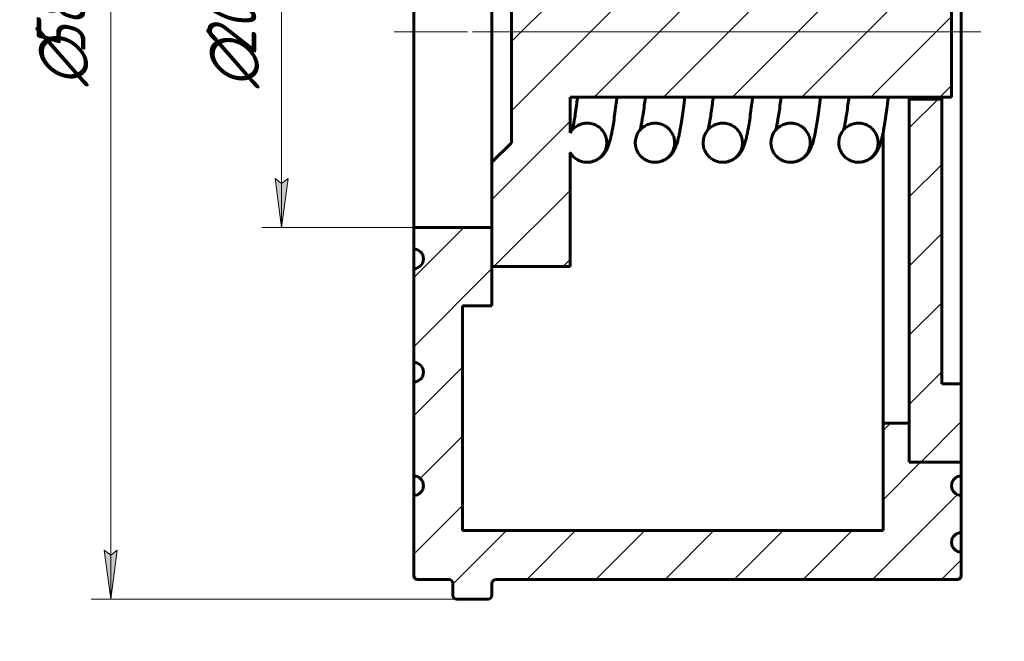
# Model space of a CAD drawing. Header units: millimetres. Extents: x 0 to 240, y 0 to 434.
# Tile 3 of 6: x 52 to 152, y 118 to 182. Entities that reach past the tile are written whole.
import ezdxf

# ---------------------------------------------------------------- set-up
doc = ezdxf.new("R2010")
doc.units = ezdxf.units.MM
for name, pattern in [('K5LT_AXLED', [12, 7.5, -1.5, 1.5, -1.5]), ('K5LT_BASIC', [0]), ('K5LT_THIN', [0])]:
    doc.linetypes.add(name, pattern=pattern)
doc.layers.add('Системный слой', color=7, linetype='Continuous')
doc.layers.add('Системный слой (1)', color=251, linetype='Continuous', true_color=0x6c6c6c)
doc.styles.add('KDIMTEXTSTYLE', font='GOST_AU.SHX', dxfattribs={"width": 0.96, "oblique": 15, "height": 5})
doc.styles.add('KTEXTSTYLE', font='GOST_AU.SHX', dxfattribs={"width": 0.56, "height": 5})
doc.dimstyles.new('KDIMSTYLE (2.00)', dxfattribs={"dimtxt": 5, "dimasz": 1, "dimexe": 2, "dimexo": 0, "dimgap": 1, "dimtad": 1, "dimlfac": 0.5, "dimtxsty": 'KDIMTEXTSTYLE', "dimsah": 1, "dimcen": 0, "dimdle": 1, "dimadec": 0, "dimazin": 0, "dimtfac": 0.667, "dimtmove": 0, "dimatfit": 3, "dimfxl": 1, "dimtvp": 1, "dimtolj": 1, "dimtzin": 0, "dimarcsym": 0})
pattern_1 = [(45, (0, 0), (-3.53553, 3.53553), [])]

# ---------------------------------------------------------------- blocks, each defined once
blk = doc.blocks.new('KDIMARROW_01')
at = {"layer": 'Системный слой'}
blk.add_hatch(color=0, dxfattribs=at).paths.add_polyline_path([(0, 0), (-5, 0.66), (-4.5, 0), (-5, -0.66)])
at = {"layer": 'Системный слой', "color": 0, "linetype": 'K5LT_THIN', "lineweight": 18}
for p, q in [((-4.5, 0), (-5, 0.66)), ((-5, 0.66), (0, 0)), ((0, 0), (-5, -0.66)), ((-5, -0.66), (-4.5, 0))]:
    blk.add_line(p, q, dxfattribs=at)
at = {"layer": 'Системный слой (1)', "color": 0, "linetype": 'K5LT_THIN', "lineweight": 18}
blk.add_line((92.03, 180.81), (90.03, 180.81), dxfattribs=at)
blk = doc.blocks.new('D0')
at = {"layer": 'Defpoints', "color": 0}
for p in [(148.034958, 253.186611), (148.034958, 216.785655), (92.034958, 200.805655)]:
    blk.add_point(p, dxfattribs=at)
at = {"layer": 'Системный слой (1)', "color": 0, "lineweight": -2}
for p, q in [((92.034958, 200.805655), (92.034958, 255.186611)), ((148.034958, 216.785655), (148.034958, 255.186611)), ((93.034958, 253.186611), (147.034958, 253.186611))]:
    blk.add_line(p, q, dxfattribs=at)
blk.add_blockref('KDIMARROW_01', (148.034958, 253.186611), dxfattribs=at)
at = {"layer": 'Системный слой (1)', "color": 0, "lineweight": -2, "rotation": 180}
blk.add_blockref('KDIMARROW_01', (92.034958, 253.186611), dxfattribs=at)
at = {"layer": 'Системный слой (1)', "color": 7, "insert": (120.034958, 256.686611), "char_height": 5, "attachment_point": 5, "style": 'KDIMTEXTSTYLE'}
blk.add_mtext('\\A1;\\H5.0;\\W0.960;\\Q15;28{\\H3.335000;%%p2}', dxfattribs=at)
blk = doc.blocks.new('D1')
at = {"layer": 'Системный слой (1)'}
for points in [[(79.18, 195.81), (78.52, 200.81), (77.86, 195.81), (78.52, 196.31)], [(78.52, 160.81), (79.18, 165.81), (78.52, 165.31), (77.86, 165.81)]]:
    blk.add_hatch(color=7, dxfattribs=at).paths.add_polyline_path(points)
at = {"layer": 'Системный слой (1)', "color": 7, "linetype": 'K5LT_THIN', "lineweight": 18, "true_color": 0xffffff}
for p, q in [((92.03, 200.81), (76.52, 200.81)), ((77.86, 195.81), (78.52, 200.81)), ((78.52, 200.81), (79.18, 195.81)), ((78.52, 160.81), (78.52, 200.81)), ((78.52, 196.31), (77.86, 195.81)), ((79.18, 195.81), (78.52, 196.31)), ((78.52, 160.81), (77.86, 165.81)), ((77.86, 165.81), (78.52, 165.31)), ((78.52, 165.31), (79.18, 165.81)), ((79.18, 165.81), (78.52, 160.81)), ((92.03, 160.81), (76.52, 160.81))]:
    blk.add_line(p, q, dxfattribs=at)
blk.add_wipeout([(77.52, 175.07), (70.14, 175.07), (70.14, 186.09), (77.52, 186.09)]).dxf.layer = 'Системный слой (1)'
at = {"layer": 'Системный слой (1)', "color": 7, "char_height": 5, "attachment_point": 1, "rotation": 90, "style": 'KTEXTSTYLE'}
for s, insert in [('\\H5.0;\\W1.000;\\Q15;\\Q15;\\W0.960;20', (70.93, 178.37)), ('\\H5.0;\\W1.000;\\Q15;\\Q15;\\W0.960;∅', (70.93, 175.07))]:
    blk.add_mtext(s, dxfattribs=dict(at, insert=insert))
blk = doc.blocks.new('D2')
at = {"layer": 'Системный слой (1)'}
for points in [[(61.71, 233.81), (61.05, 238.81), (60.39, 233.81), (61.05, 234.31)], [(61.05, 122.81), (61.71, 127.81), (61.05, 127.31), (60.39, 127.81)]]:
    blk.add_hatch(color=7, dxfattribs=at).paths.add_polyline_path(points)
at = {"layer": 'Системный слой (1)', "color": 7, "linetype": 'K5LT_THIN', "lineweight": 18, "true_color": 0xffffff}
for p, q in [((98.52, 238.81), (59.05, 238.81)), ((60.39, 233.81), (61.05, 238.81)), ((61.05, 238.81), (61.71, 233.81)), ((61.05, 122.81), (61.05, 238.81)), ((61.05, 234.31), (60.39, 233.81)), ((61.71, 233.81), (61.05, 234.31)), ((61.05, 122.81), (60.39, 127.81)), ((60.39, 127.81), (61.05, 127.31)), ((61.05, 127.31), (61.71, 127.81)), ((61.71, 127.81), (61.05, 122.81)), ((96.43, 122.81), (59.05, 122.81))]:
    blk.add_line(p, q, dxfattribs=at)
blk.add_wipeout([(60.05, 175.27), (52.67, 175.27), (52.67, 185.9), (60.05, 185.9)]).dxf.layer = 'Системный слой (1)'
at = {"layer": 'Системный слой (1)', "color": 7, "char_height": 5, "attachment_point": 1, "rotation": 90, "style": 'KTEXTSTYLE'}
for s, insert in [('\\H5.0;\\W1.000;\\Q15;\\Q15;\\W0.960;58', (53.46, 178.57)), ('\\H5.0;\\W1.000;\\Q15;\\Q15;\\W0.960;∅', (53.46, 175.27))]:
    blk.add_mtext(s, dxfattribs=dict(at, insert=insert))

msp = doc.modelspace()

# ---------------------------------------------------------------- hatches: boundary and pattern name
at = {"layer": 'Системный слой (1)'}
h = msp.add_hatch(dxfattribs=at)
h.set_pattern_fill('', angle=45, style=0, pattern_type=0)
h.set_pattern_definition(pattern_1)
h.paths.add_polyline_path([(148.035, 144.826), (146.035, 144.826), (146.035, 173.939), (142.722, 173.939), (142.722, 136.826), (148.035, 136.826)])
h.paths.add_polyline_path([(142.722, 216.786), (148.035, 216.786), (148.035, 224.786), (142.722, 224.786)])
h.paths.add_polyline_path([(142.722, 191.127), (142.722, 187.672), (146.035, 187.672), (146.035, 200.786), (142.722, 200.786), (142.722, 193.148), (142.272, 193.676), (141.67, 194.02), (140.987, 194.139), (139.149, 192.945), (139.638, 190.656), (141.973, 190.396)])
h.paths.add_polyline_path([(137.519, 167.472), (139.258, 168.471), (139.258, 170.475), (137.519, 171.472), (135.779, 170.475), (135.78, 168.471)])
h.paths.add_polyline_path([(134.05, 194.139), (132.311, 193.14), (132.31, 191.137), (134.05, 190.139), (135.79, 191.136), (135.789, 193.14)])
h.paths.add_polyline_path([(130.581, 167.472), (132.32, 168.471), (132.321, 170.475), (130.581, 171.472), (128.842, 170.475), (128.842, 168.471)])
h.paths.add_polyline_path([(127.113, 194.139), (125.374, 193.14), (125.373, 191.137), (127.113, 190.139), (128.852, 191.136), (128.852, 193.14)])
h.paths.add_polyline_path([(123.644, 167.472), (125.383, 168.471), (125.384, 170.475), (123.644, 171.472), (121.904, 170.475), (121.905, 168.471)])
h.paths.add_polyline_path([(120.175, 194.139), (118.436, 193.14), (118.436, 191.137), (120.175, 190.139), (121.915, 191.136), (121.914, 193.14)])
h.paths.add_polyline_path([(116.707, 167.472), (118.446, 168.471), (118.446, 170.475), (116.707, 171.472), (114.967, 170.475), (114.968, 168.471)])
h.paths.add_polyline_path([(113.238, 194.139), (111.499, 193.14), (111.498, 191.137), (113.238, 190.139), (114.978, 191.136), (114.977, 193.14)])
h.paths.add_polyline_path([(109.769, 167.472), (111.584, 168.615), (111.159, 170.918), (108.832, 171.242), (108.035, 170.484), (108.035, 174.139), (147.035, 174.139), (147.035, 187.472), (108.035, 187.472), (108.035, 204.806), (100.035, 204.806), (100.035, 194.139), (102.035, 192.139), (102.035, 169.472), (100.035, 167.472), (100.035, 156.806), (108.035, 156.806), (108.035, 168.463), (108.484, 167.935), (109.086, 167.592)])

# ---------------------------------------------------------------- linework, layer by layer
at = {"layer": 'Системный слой (1)', "color": 143, "linetype": 'K5LT_BASIC', "lineweight": 60, "true_color": 0x33acca}
for p, q in [((148.035, 144.826), (148.035, 216.786)), ((100.035, 167.472), (100.035, 194.139)), ((102.035, 169.472), (102.035, 192.139)), ((147.035, 187.472), (147.035, 174.139)), ((108.035, 174.139), (147.035, 174.139)), ((108.035, 174.139), (108.035, 170.484)), ((142.702, 140.806), (142.702, 174.139)), ((142.722, 173.939), (142.722, 174.139)), ((146.035, 173.939), (142.722, 173.939)), ((142.722, 136.826), (142.722, 173.939)), ((146.035, 173.939), (146.035, 174.139)), ((146.035, 173.939), (146.035, 144.826)), ((140.035, 140.806), (140.035, 170.483)), ((102.035, 169.472), (100.035, 167.472)), ((108.035, 168.463), (108.035, 156.806)), ((100.035, 156.806), (100.035, 167.472)), ((100.035, 160.806), (100.035, 152.806)), ((100.035, 156.806), (108.035, 156.806)), ((148.035, 144.826), (146.035, 144.826)), ((148.035, 144.826), (148.035, 136.826)), ((140.035, 129.806), (140.035, 140.806)), ((142.702, 140.806), (140.035, 140.806)), ((142.702, 140.806), (142.702, 136.806)), ((148.035, 136.806), (142.702, 136.806)), ((142.722, 136.826), (148.035, 136.826)), ((148.035, 136.806), (148.035, 136.826)), ((148.035, 136.806), (148.035, 135.406)), ((148.035, 133.406), (148.035, 135.406)), ((148.035, 133.406), (148.035, 129.606)), ((148.035, 127.606), (148.035, 129.606)), ((148.035, 127.606), (148.035, 125.206)), ((100.035, 124.406), (100.035, 123.206)), ((100.435, 124.806), (147.635, 124.806))]:
    msp.add_line(p, q, dxfattribs=at)
for centre, radius, start, end in [((148.035, 134.406), 1, 90, 270), ((148.035, 128.606), 1, 90, 270), ((147.635, 125.206), 0.4, 270, 0), ((100.435, 124.406), 0.4, 90, 180), ((99.635, 123.206), 0.4, 270, 0)]:
    msp.add_arc(centre, radius, start, end, dxfattribs=at)
for points, knots in [([(108.254, 170.787), (108.275, 170.876), (108.296, 170.954), (108.344, 171.17), (108.369, 171.293), (108.423, 171.574), (108.45, 171.725), (108.514, 172.105), (108.552, 172.348), (108.631, 172.884), (108.671, 173.178), (108.74, 173.698), (108.767, 173.919), (108.795, 174.139)], [1.2209531, 1.2209531, 1.2209531, 1.2209531, 1.8161277, 1.8161277, 2.4519626, 2.4519626, 3.0877975, 3.0877975, 3.9548779, 3.9548779, 4.8706288, 4.8706288, 5.4837926, 5.4837926, 5.4837926, 5.4837926]), ([(112.823, 174.139), (112.82, 174.107), (112.816, 174.078), (112.792, 173.876), (112.772, 173.708), (112.707, 173.19), (112.663, 172.851), (112.575, 172.211), (112.531, 171.908), (112.443, 171.344), (112.399, 171.083), (112.323, 170.669), (112.289, 170.497), (112.223, 170.183), (112.189, 170.033), (112.115, 169.738), (112.079, 169.605), (112.01, 169.382), (111.981, 169.292), (111.919, 169.123), (111.885, 169.035), (111.806, 168.856), (111.763, 168.767), (111.66, 168.583), (111.603, 168.491), (111.48, 168.323), (111.419, 168.246), (111.288, 168.106), (111.222, 168.043), (111.086, 167.928), (111.014, 167.874), (110.865, 167.776), (110.79, 167.733), (110.634, 167.656), (110.555, 167.622), (110.395, 167.565), (110.312, 167.542), (110.146, 167.505), (110.063, 167.491), (109.91, 167.476), (109.84, 167.472), (109.77, 167.472)], [10.6179164, 10.6179164, 10.6179164, 10.6179164, 10.6728766, 10.6728766, 10.983314, 10.983314, 11.6475459, 11.6475459, 12.3109712, 12.3109712, 12.9511584, 12.9511584, 13.4143983, 13.4143983, 13.8776382, 13.8776382, 14.340878, 14.340878, 14.6434808, 14.6434808, 14.9460835, 14.9460835, 15.2486862, 15.2486862, 15.5271489, 15.5271489, 15.7488627, 15.7488627, 15.9289089, 15.9289089, 16.0975137, 16.0975137, 16.2534528, 16.2534528, 16.4015916, 16.4015916, 16.5469051, 16.5469051, 16.6883951, 16.6883951, 16.8056675, 16.8056675, 16.8056675, 16.8056675]), ([(115.191, 170.787), (115.213, 170.876), (115.233, 170.954), (115.281, 171.169), (115.306, 171.292), (115.36, 171.574), (115.387, 171.724), (115.451, 172.104), (115.489, 172.347), (115.568, 172.883), (115.609, 173.177), (115.677, 173.697), (115.704, 173.918), (115.732, 174.139)], [1.221314, 1.221314, 1.221314, 1.221314, 1.8157607, 1.8157607, 2.4513626, 2.4513626, 3.0869644, 3.0869644, 3.9539622, 3.9539622, 4.8696638, 4.8696638, 5.484091, 5.484091, 5.484091, 5.484091]), ([(119.761, 174.139), (119.757, 174.107), (119.754, 174.078), (119.73, 173.876), (119.709, 173.708), (119.645, 173.19), (119.601, 172.851), (119.513, 172.211), (119.468, 171.908), (119.38, 171.344), (119.336, 171.083), (119.26, 170.669), (119.227, 170.497), (119.16, 170.183), (119.126, 170.033), (119.053, 169.738), (119.016, 169.605), (118.948, 169.382), (118.918, 169.292), (118.857, 169.123), (118.822, 169.035), (118.743, 168.856), (118.7, 168.767), (118.598, 168.583), (118.54, 168.491), (118.418, 168.323), (118.356, 168.246), (118.225, 168.106), (118.16, 168.043), (118.023, 167.928), (117.951, 167.874), (117.803, 167.776), (117.727, 167.733), (117.572, 167.656), (117.493, 167.622), (117.332, 167.565), (117.25, 167.542), (117.084, 167.505), (117, 167.491), (116.847, 167.476), (116.777, 167.472), (116.708, 167.472)], [10.6092438, 10.6092438, 10.6092438, 10.6092438, 10.664159, 10.664159, 10.9743429, 10.9743429, 11.6380322, 11.6380322, 12.3009156, 12.3009156, 12.94058, 12.94058, 13.4033827, 13.4033827, 13.8661854, 13.8661854, 14.3289881, 14.3289881, 14.6313877, 14.6313877, 14.9337873, 14.9337873, 15.2361868, 15.2361868, 15.5144107, 15.5144107, 15.7359584, 15.7359584, 15.9157994, 15.9157994, 16.0842724, 16.0842724, 16.2400915, 16.2400915, 16.3881115, 16.3881115, 16.5333055, 16.5333055, 16.6746763, 16.6746763, 16.7919215, 16.7919215, 16.7919215, 16.7919215]), ([(122.129, 170.787), (122.15, 170.876), (122.171, 170.954), (122.218, 171.169), (122.244, 171.292), (122.297, 171.574), (122.324, 171.724), (122.388, 172.104), (122.427, 172.347), (122.505, 172.883), (122.546, 173.177), (122.614, 173.697), (122.642, 173.918), (122.669, 174.139)], [1.221314, 1.221314, 1.221314, 1.221314, 1.8157607, 1.8157607, 2.4513626, 2.4513626, 3.0869644, 3.0869644, 3.9539622, 3.9539622, 4.8696638, 4.8696638, 5.484091, 5.484091, 5.484091, 5.484091]), ([(126.698, 174.139), (126.695, 174.107), (126.691, 174.078), (126.667, 173.876), (126.646, 173.708), (126.582, 173.19), (126.538, 172.851), (126.45, 172.211), (126.406, 171.908), (126.317, 171.344), (126.273, 171.083), (126.198, 170.669), (126.164, 170.497), (126.098, 170.183), (126.064, 170.033), (125.99, 169.738), (125.954, 169.605), (125.885, 169.382), (125.855, 169.292), (125.794, 169.123), (125.759, 169.035), (125.68, 168.856), (125.637, 168.767), (125.535, 168.583), (125.478, 168.491), (125.355, 168.323), (125.293, 168.246), (125.162, 168.106), (125.097, 168.043), (124.961, 167.928), (124.889, 167.874), (124.74, 167.776), (124.665, 167.733), (124.509, 167.656), (124.43, 167.622), (124.27, 167.565), (124.187, 167.542), (124.021, 167.505), (123.938, 167.491), (123.785, 167.476), (123.715, 167.472), (123.645, 167.472)], [10.6092438, 10.6092438, 10.6092438, 10.6092438, 10.664159, 10.664159, 10.9743429, 10.9743429, 11.6380322, 11.6380322, 12.3009157, 12.3009157, 12.94058, 12.94058, 13.4033827, 13.4033827, 13.8661854, 13.8661854, 14.3289881, 14.3289881, 14.6313877, 14.6313877, 14.9337873, 14.9337873, 15.2361868, 15.2361868, 15.5144107, 15.5144107, 15.7359584, 15.7359584, 15.9157994, 15.9157994, 16.0842724, 16.0842724, 16.2400915, 16.2400915, 16.3881115, 16.3881115, 16.5333055, 16.5333055, 16.6746763, 16.6746763, 16.7919215, 16.7919215, 16.7919215, 16.7919215]), ([(129.066, 170.787), (129.087, 170.876), (129.108, 170.954), (129.156, 171.169), (129.181, 171.292), (129.235, 171.574), (129.262, 171.724), (129.326, 172.104), (129.364, 172.347), (129.443, 172.883), (129.483, 173.177), (129.551, 173.697), (129.579, 173.918), (129.607, 174.139)], [1.221314, 1.221314, 1.221314, 1.221314, 1.8157607, 1.8157607, 2.4513626, 2.4513626, 3.0869644, 3.0869644, 3.9539622, 3.9539622, 4.8696639, 4.8696639, 5.484091, 5.484091, 5.484091, 5.484091]), ([(133.635, 174.139), (133.632, 174.107), (133.628, 174.078), (133.604, 173.876), (133.584, 173.708), (133.519, 173.19), (133.475, 172.851), (133.387, 172.211), (133.343, 171.908), (133.255, 171.344), (133.211, 171.083), (133.135, 170.669), (133.101, 170.497), (133.035, 170.183), (133.001, 170.033), (132.927, 169.738), (132.891, 169.605), (132.822, 169.382), (132.793, 169.292), (132.731, 169.123), (132.697, 169.035), (132.618, 168.856), (132.575, 168.767), (132.472, 168.583), (132.415, 168.491), (132.292, 168.323), (132.231, 168.246), (132.1, 168.106), (132.034, 168.043), (131.898, 167.928), (131.826, 167.874), (131.678, 167.776), (131.602, 167.733), (131.446, 167.656), (131.367, 167.622), (131.207, 167.565), (131.125, 167.542), (130.958, 167.505), (130.875, 167.491), (130.722, 167.476), (130.652, 167.472), (130.582, 167.472)], [10.6092438, 10.6092438, 10.6092438, 10.6092438, 10.664159, 10.664159, 10.9743429, 10.9743429, 11.6380322, 11.6380322, 12.3009157, 12.3009157, 12.94058, 12.94058, 13.4033827, 13.4033827, 13.8661854, 13.8661854, 14.3289881, 14.3289881, 14.6313877, 14.6313877, 14.9337873, 14.9337873, 15.2361868, 15.2361868, 15.5144107, 15.5144107, 15.7359584, 15.7359584, 15.9157994, 15.9157994, 16.0842724, 16.0842724, 16.2400915, 16.2400915, 16.3881115, 16.3881115, 16.5333055, 16.5333055, 16.6746763, 16.6746763, 16.7919215, 16.7919215, 16.7919215, 16.7919215]), ([(136.003, 170.787), (136.022, 170.863), (136.04, 170.933), (136.084, 171.127), (136.108, 171.243), (136.16, 171.508), (136.186, 171.65), (136.248, 172.014), (136.286, 172.25), (136.364, 172.773), (136.405, 173.061), (136.478, 173.613), (136.511, 173.879), (136.544, 174.139)], [1.2561958, 1.2561958, 1.2561958, 1.2561958, 1.782167, 1.782167, 2.3966507, 2.3966507, 3.0111344, 3.0111344, 3.8708406, 3.8708406, 4.7825052, 4.7825052, 5.5164102, 5.5164102, 5.5164102, 5.5164102]), ([(140.573, 174.139), (140.565, 174.071), (140.557, 174.008), (140.529, 173.774), (140.509, 173.609), (140.445, 173.097), (140.401, 172.761), (140.313, 172.128), (140.269, 171.828), (140.18, 171.271), (140.136, 171.014), (140.074, 170.678), (140.054, 170.579), (140.023, 170.422), (140.01, 170.362), (139.967, 170.158), (139.934, 170.016), (139.864, 169.737), (139.831, 169.614), (139.764, 169.396), (139.736, 169.31), (139.678, 169.148), (139.644, 169.06), (139.572, 168.892), (139.535, 168.813), (139.436, 168.628), (139.389, 168.55), (139.274, 168.381), (139.212, 168.3), (139.086, 168.156), (139.014, 168.083), (138.877, 167.961), (138.803, 167.903), (138.692, 167.827), (138.659, 167.805), (138.554, 167.741), (138.481, 167.702), (138.328, 167.632), (138.248, 167.6), (138.086, 167.548), (138.003, 167.527), (137.837, 167.495), (137.754, 167.484), (137.619, 167.474), (137.57, 167.472), (137.52, 167.472)], [9.9813946, 9.9813946, 9.9813946, 9.9813946, 10.0931717, 10.0931717, 10.3825372, 10.3825372, 11.0074279, 11.0074279, 11.631705, 11.631705, 12.2327817, 12.2327817, 12.4862722, 12.4862722, 12.6464162, 12.6464162, 13.0600506, 13.0600506, 13.473685, 13.473685, 13.7480112, 13.7480112, 14.0223373, 14.0223373, 14.2966634, 14.2966634, 14.5481924, 14.5481924, 14.7599904, 14.7599904, 14.9449731, 14.9449731, 15.1103848, 15.1103848, 15.1793838, 15.1793838, 15.3173819, 15.3173819, 15.4563166, 15.4563166, 15.5917337, 15.5917337, 15.724738, 15.724738, 15.8039366, 15.8039366, 15.8039366, 15.8039366]), ([(109.769, 171.472), (109.732, 171.472), (109.658, 171.47), (109.547, 171.461), (109.437, 171.446), (109.354, 171.43), (109.267, 171.409), (109.176, 171.385), (109.017, 171.331), (108.826, 171.245), (108.611, 171.114), (108.415, 170.958), (108.239, 170.778), (108.117, 170.616), (108.053, 170.515), (108.035, 170.484)], [0, 0, 0, 0, 0.4506528, 0.9013057, 1.3519585, 1.8026113, 1.9285912, 2.4370507, 2.9455102, 3.9618618, 4.9775422, 5.9925076, 7.0067746, 8.0204138, 8.4575482, 8.4575482, 8.4575482, 8.4575482]), ([(109.769, 167.472), (109.853, 167.472), (110.021, 167.483), (110.269, 167.53), (110.508, 167.607), (110.736, 167.713), (110.949, 167.847), (111.144, 168.007), (111.317, 168.189), (111.466, 168.391), (111.588, 168.611), (111.682, 168.843), (111.746, 169.086), (111.779, 169.334), (111.781, 169.585), (111.751, 169.834), (111.691, 170.077), (111.6, 170.311), (111.481, 170.531), (111.335, 170.735), (111.216, 170.864), (111.144, 170.932), (111.119, 170.955), (111.077, 170.992), (111.025, 171.035), (110.918, 171.117), (110.761, 171.218), (110.535, 171.327), (110.298, 171.407), (110.092, 171.45), (109.915, 171.469), (109.821, 171.472), (109.769, 171.472)], [0, 0, 0, 0, 1.0202233, 2.0376803, 3.0549333, 4.0718858, 5.0884528, 6.104564, 7.1201679, 8.1352349, 9.1497607, 10.1637685, 11.1773108, 12.1904692, 13.2033535, 14.2160367, 15.22872, 16.2414261, 17.2539983, 18.2662127, 19.2773778, 19.3788117, 19.4803127, 19.6774958, 20.0718619, 20.2981394, 21.3131493, 22.3281592, 23.3424759, 24.3547501, 24.8744298, 25.4999758, 25.4999758, 25.4999758, 25.4999758]), ([(116.707, 171.472), (116.669, 171.472), (116.595, 171.47), (116.447, 171.458), (116.327, 171.438), (116.163, 171.4), (115.993, 171.348), (115.764, 171.245), (115.549, 171.114), (115.352, 170.958), (115.177, 170.778), (115.025, 170.578), (114.9, 170.361), (114.803, 170.13), (114.735, 169.889), (114.699, 169.641), (114.694, 169.39), (114.72, 169.141), (114.777, 168.897), (114.838, 168.733), (114.879, 168.642), (114.893, 168.612), (114.919, 168.56), (114.95, 168.501), (115.018, 168.385), (115.124, 168.233), (115.291, 168.046), (115.481, 167.882), (115.627, 167.784), (115.713, 167.734), (115.742, 167.718), (115.792, 167.691), (115.853, 167.662), (115.976, 167.607), (116.153, 167.544), (116.399, 167.491), (116.585, 167.474), (116.688, 167.472), (116.707, 167.472)], [0, 0, 0, 0, 0.4506528, 0.9013057, 1.8026113, 1.9285912, 2.9455102, 3.9618618, 4.9775422, 5.9925076, 7.0067746, 8.0204138, 9.0335401, 10.0462993, 11.0588537, 12.0713695, 13.0838853, 14.0964011, 15.1087976, 16.1206954, 16.2220692, 16.3234956, 16.5230808, 16.9222513, 17.1381743, 18.1524382, 19.1667021, 20.1804105, 21.192451, 21.2940905, 21.3957719, 21.5908697, 21.9810654, 22.2174879, 23.2343018, 24.2511156, 25.2675928, 25.5000242, 25.5000242, 25.5000242, 25.5000242]), ([(116.707, 167.472), (116.791, 167.472), (116.958, 167.483), (117.206, 167.53), (117.446, 167.607), (117.674, 167.713), (117.887, 167.847), (118.081, 168.007), (118.254, 168.189), (118.403, 168.391), (118.525, 168.611), (118.619, 168.843), (118.683, 169.086), (118.716, 169.334), (118.718, 169.585), (118.689, 169.834), (118.628, 170.077), (118.537, 170.311), (118.418, 170.531), (118.273, 170.735), (118.154, 170.864), (118.081, 170.932), (118.057, 170.955), (118.014, 170.992), (117.962, 171.035), (117.855, 171.117), (117.699, 171.218), (117.473, 171.327), (117.235, 171.407), (117.029, 171.45), (116.852, 171.469), (116.758, 171.472), (116.707, 171.472)], [0, 0, 0, 0, 1.0202233, 2.0376803, 3.0549333, 4.0718858, 5.0884528, 6.104564, 7.1201679, 8.1352349, 9.1497607, 10.1637685, 11.1773108, 12.1904692, 13.2033535, 14.2160367, 15.22872, 16.2414261, 17.2539983, 18.2662127, 19.2773778, 19.3788117, 19.4803127, 19.6774958, 20.0718619, 20.2981394, 21.3131493, 22.3281592, 23.3424759, 24.3547501, 24.8744298, 25.4999758, 25.4999758, 25.4999758, 25.4999758]), ([(123.644, 171.472), (123.607, 171.472), (123.533, 171.47), (123.385, 171.458), (123.264, 171.438), (123.101, 171.4), (122.93, 171.348), (122.701, 171.245), (122.486, 171.114), (122.29, 170.958), (122.114, 170.778), (121.963, 170.578), (121.837, 170.361), (121.74, 170.13), (121.673, 169.889), (121.636, 169.641), (121.631, 169.39), (121.657, 169.141), (121.714, 168.897), (121.775, 168.733), (121.817, 168.642), (121.831, 168.612), (121.856, 168.56), (121.888, 168.501), (121.955, 168.385), (122.061, 168.233), (122.229, 168.046), (122.418, 167.882), (122.564, 167.784), (122.651, 167.734), (122.679, 167.718), (122.729, 167.691), (122.79, 167.662), (122.914, 167.607), (123.09, 167.544), (123.336, 167.491), (123.522, 167.474), (123.625, 167.472), (123.644, 167.472)], [0, 0, 0, 0, 0.4506528, 0.9013057, 1.8026113, 1.9285912, 2.9455102, 3.9618618, 4.9775422, 5.9925076, 7.0067746, 8.0204138, 9.0335401, 10.0462993, 11.0588537, 12.0713695, 13.0838853, 14.0964011, 15.1087976, 16.1206954, 16.2220692, 16.3234956, 16.5230808, 16.9222513, 17.1381743, 18.1524382, 19.1667021, 20.1804105, 21.192451, 21.2940905, 21.3957719, 21.5908697, 21.9810654, 22.2174879, 23.2343018, 24.2511156, 25.2675928, 25.5000242, 25.5000242, 25.5000242, 25.5000242]), ([(123.644, 167.472), (123.728, 167.472), (123.896, 167.483), (124.143, 167.53), (124.383, 167.607), (124.611, 167.713), (124.824, 167.847), (125.018, 168.007), (125.191, 168.189), (125.34, 168.391), (125.463, 168.611), (125.557, 168.843), (125.621, 169.086), (125.654, 169.334), (125.656, 169.585), (125.626, 169.834), (125.565, 170.077), (125.475, 170.311), (125.356, 170.531), (125.21, 170.735), (125.091, 170.864), (125.018, 170.932), (124.994, 170.955), (124.951, 170.992), (124.899, 171.035), (124.792, 171.117), (124.636, 171.218), (124.41, 171.327), (124.172, 171.407), (123.966, 171.45), (123.79, 171.469), (123.695, 171.472), (123.644, 171.472)], [0, 0, 0, 0, 1.0202233, 2.0376803, 3.0549333, 4.0718858, 5.0884528, 6.104564, 7.1201679, 8.1352349, 9.1497607, 10.1637685, 11.1773108, 12.1904692, 13.2033535, 14.2160367, 15.22872, 16.2414261, 17.2539983, 18.2662127, 19.2773778, 19.3788117, 19.4803127, 19.6774958, 20.0718619, 20.2981394, 21.3131493, 22.3281592, 23.3424759, 24.3547501, 24.8744298, 25.4999758, 25.4999758, 25.4999758, 25.4999758]), ([(130.581, 171.472), (130.544, 171.472), (130.47, 171.47), (130.322, 171.458), (130.202, 171.438), (130.038, 171.4), (129.868, 171.348), (129.638, 171.245), (129.423, 171.114), (129.227, 170.958), (129.051, 170.778), (128.9, 170.578), (128.775, 170.361), (128.677, 170.13), (128.61, 169.889), (128.574, 169.641), (128.568, 169.39), (128.595, 169.141), (128.652, 168.897), (128.713, 168.733), (128.754, 168.642), (128.768, 168.612), (128.793, 168.56), (128.825, 168.501), (128.893, 168.385), (128.998, 168.233), (129.166, 168.046), (129.355, 167.882), (129.501, 167.784), (129.588, 167.734), (129.616, 167.718), (129.666, 167.691), (129.727, 167.662), (129.851, 167.607), (130.027, 167.544), (130.273, 167.491), (130.459, 167.474), (130.562, 167.472), (130.581, 167.472)], [0, 0, 0, 0, 0.4506528, 0.9013057, 1.8026113, 1.9285912, 2.9455102, 3.9618618, 4.9775422, 5.9925076, 7.0067746, 8.0204138, 9.0335401, 10.0462993, 11.0588537, 12.0713695, 13.0838853, 14.0964011, 15.1087976, 16.1206954, 16.2220692, 16.3234956, 16.5230808, 16.9222513, 17.1381743, 18.1524382, 19.1667021, 20.1804105, 21.192451, 21.2940905, 21.3957719, 21.5908697, 21.9810654, 22.2174879, 23.2343018, 24.2511156, 25.2675928, 25.5000242, 25.5000242, 25.5000242, 25.5000242]), ([(130.581, 167.472), (130.665, 167.472), (130.833, 167.483), (131.081, 167.53), (131.32, 167.607), (131.548, 167.713), (131.761, 167.847), (131.956, 168.007), (132.129, 168.189), (132.278, 168.391), (132.4, 168.611), (132.494, 168.843), (132.558, 169.086), (132.591, 169.334), (132.593, 169.585), (132.563, 169.834), (132.503, 170.077), (132.412, 170.311), (132.293, 170.531), (132.147, 170.735), (132.028, 170.864), (131.956, 170.932), (131.931, 170.955), (131.889, 170.992), (131.837, 171.035), (131.73, 171.117), (131.573, 171.218), (131.347, 171.327), (131.11, 171.407), (130.904, 171.45), (130.727, 171.469), (130.633, 171.472), (130.581, 171.472)], [0, 0, 0, 0, 1.0202233, 2.0376803, 3.0549333, 4.0718858, 5.0884528, 6.104564, 7.1201679, 8.1352349, 9.1497607, 10.1637685, 11.1773108, 12.1904692, 13.2033535, 14.2160367, 15.22872, 16.2414261, 17.2539983, 18.2662127, 19.2773778, 19.3788117, 19.4803127, 19.6774958, 20.0718619, 20.2981394, 21.3131493, 22.3281592, 23.3424759, 24.3547501, 24.8744298, 25.4999758, 25.4999758, 25.4999758, 25.4999758]), ([(137.519, 171.472), (137.481, 171.472), (137.407, 171.47), (137.259, 171.458), (137.139, 171.438), (136.975, 171.4), (136.805, 171.348), (136.576, 171.245), (136.361, 171.114), (136.164, 170.958), (135.989, 170.778), (135.837, 170.578), (135.712, 170.361), (135.615, 170.13), (135.547, 169.889), (135.511, 169.641), (135.506, 169.39), (135.532, 169.141), (135.589, 168.897), (135.65, 168.733), (135.691, 168.642), (135.705, 168.612), (135.731, 168.56), (135.762, 168.501), (135.83, 168.385), (135.936, 168.233), (136.103, 168.046), (136.293, 167.882), (136.439, 167.784), (136.525, 167.734), (136.554, 167.718), (136.604, 167.691), (136.665, 167.662), (136.788, 167.607), (136.965, 167.544), (137.211, 167.491), (137.397, 167.474), (137.5, 167.472), (137.519, 167.472)], [0, 0, 0, 0, 0.4506528, 0.9013057, 1.8026113, 1.9285912, 2.9455102, 3.9618618, 4.9775422, 5.9925076, 7.0067746, 8.0204138, 9.0335401, 10.0462993, 11.0588537, 12.0713695, 13.0838853, 14.0964011, 15.1087976, 16.1206954, 16.2220692, 16.3234956, 16.5230808, 16.9222513, 17.1381743, 18.1524382, 19.1667021, 20.1804105, 21.192451, 21.2940905, 21.3957719, 21.5908697, 21.9810654, 22.2174879, 23.2343018, 24.2511156, 25.2675928, 25.5000242, 25.5000242, 25.5000242, 25.5000242]), ([(137.519, 167.472), (137.603, 167.472), (137.77, 167.483), (138.018, 167.53), (138.258, 167.607), (138.486, 167.713), (138.699, 167.847), (138.893, 168.007), (139.066, 168.189), (139.215, 168.391), (139.337, 168.611), (139.431, 168.843), (139.495, 169.086), (139.528, 169.334), (139.53, 169.585), (139.501, 169.834), (139.44, 170.077), (139.349, 170.311), (139.23, 170.531), (139.085, 170.735), (138.966, 170.864), (138.893, 170.932), (138.869, 170.955), (138.826, 170.992), (138.774, 171.035), (138.667, 171.117), (138.511, 171.218), (138.285, 171.327), (138.047, 171.407), (137.841, 171.45), (137.664, 171.469), (137.57, 171.472), (137.519, 171.472)], [0, 0, 0, 0, 1.0202233, 2.0376803, 3.0549333, 4.0718858, 5.0884528, 6.104564, 7.1201679, 8.1352349, 9.1497607, 10.1637685, 11.1773108, 12.1904692, 13.2033535, 14.2160367, 15.22872, 16.2414261, 17.2539983, 18.2662127, 19.2773778, 19.3788117, 19.4803127, 19.6774958, 20.0718619, 20.2981394, 21.3131493, 22.3281592, 23.3424759, 24.3547501, 24.8744298, 25.4999758, 25.4999758, 25.4999758, 25.4999758]), ([(108.035, 168.463), (108.039, 168.456), (108.048, 168.442), (108.065, 168.413), (108.097, 168.364), (108.14, 168.302), (108.226, 168.189), (108.354, 168.046), (108.544, 167.881), (108.718, 167.765), (108.864, 167.685), (108.948, 167.647), (109.002, 167.624), (109.032, 167.612), (109.085, 167.592), (109.149, 167.57), (109.278, 167.531), (109.42, 167.5), (109.587, 167.479), (109.689, 167.473), (109.75, 167.472), (109.769, 167.472)], [0, 0, 0, 0, 0.1017042, 0.2034084, 0.4068167, 0.8136334, 1.1165235, 2.1313429, 3.1461623, 4.1604246, 4.6667323, 5.17304, 5.2747214, 5.3764364, 5.5718551, 5.9626923, 6.1981684, 7.2153189, 7.7238942, 8.2324695, 8.4635541, 8.4635541, 8.4635541, 8.4635541])]:
    msp.add_open_spline(points, degree=3, knots=knots, dxfattribs=at)

# ---------------------------------------------------------------- dimensions: what is measured, and where the dimension line sits
at = {"layer": 'Системный слой (1)', "color": 7}
dim = msp.add_linear_dim(base=(148.035, 253.187), p1=(92.035, 200.806), p2=(148.035, 216.786), dimstyle='KDIMSTYLE (2.00)', override={"dimexo": 0, "dimgap": 1, "dimpost": '\\H5.0;\\W0.960;\\Q15;<>', "dimblk1": 'KDIMARROW_01', "dimblk2": 'KDIMARROW_01', "dimse1": 0, "dimse2": 0, "dimclrt": 7, "dimtol": 1, "dimtp": 2, "dimtm": 2, "dimtdec": 0, "dimtmove": 0, "dimtolj": 1}, dxfattribs=at)
dim.commit()
dim.dimension.update_dxf_attribs({"geometry": 'D0', "text_midpoint": (120.035, 253.187), "dimtype": 160})

# ---------------------------------------------------------------- next in the draw order: dimensions: what is measured, and where the dimension line sits
dim = msp.add_linear_dim(base=(78.522, 160.806), p1=(92.035, 200.806), p2=(92.035, 160.806), angle=90, dimstyle='KDIMSTYLE (2.00)', override={"dimexo": 0, "dimpost": '\\H5.0;\\W0.960;\\Q15;∅<>', "dimblk1": 'KDIMARROW_01', "dimblk2": 'KDIMARROW_01', "dimse1": 0, "dimse2": 0, "dimclrt": 7, "dimtol": 1, "dimtp": 0, "dimtm": 0, "dimtdec": 5, "dimtolj": 1}, dxfattribs=at)
dim.commit()
dim.dimension.update_dxf_attribs({"geometry": 'D1', "text_midpoint": (78.522, 180.806), "dimtype": 160})

# ---------------------------------------------------------------- next in the draw order: dimensions: what is measured, and where the dimension line sits
dim = msp.add_linear_dim(base=(61.049, 122.806), p1=(98.518, 238.806), p2=(96.435, 122.806), angle=90, dimstyle='KDIMSTYLE (2.00)', override={"dimexo": 0, "dimpost": '\\H5.0;\\W0.960;\\Q15;∅<>', "dimblk1": 'KDIMARROW_01', "dimblk2": 'KDIMARROW_01', "dimse1": 0, "dimse2": 0, "dimclrt": 7, "dimtol": 1, "dimtp": 0, "dimtm": 0, "dimtdec": 5, "dimtolj": 1}, dxfattribs=at)
dim.commit()
dim.dimension.update_dxf_attribs({"geometry": 'D2', "text_midpoint": (61.049, 180.806), "dimtype": 160})

# ---------------------------------------------------------------- next in the draw order: hatches: boundary and pattern name
at = {"layer": 'Системный слой (1)'}
h = msp.add_hatch(dxfattribs=at)
h.set_pattern_fill('', angle=45, style=0, pattern_type=0)
h.set_pattern_definition(pattern_1)
h.paths.add_polyline_path([(92.435, 236.806), (92.334, 236.793), (92.205, 236.733), (92.041, 236.475), (92.035, 236.406), (92.035, 228.206), (92.742, 227.913), (93.035, 227.206), (92.742, 226.499), (92.035, 226.206), (92.035, 216.606), (92.742, 216.313), (93.035, 215.606), (92.742, 214.899), (92.035, 214.606), (92.035, 205.006), (92.742, 204.713), (93.035, 204.006), (92.742, 203.299), (92.035, 203.006), (92.035, 200.806), (100.035, 200.806), (100.035, 208.806), (97.035, 208.806), (97.035, 231.806), (140.035, 231.806), (140.035, 220.806), (142.702, 220.806), (142.702, 224.806), (148.035, 224.806), (148.035, 226.206), (147.328, 226.499), (147.035, 227.206), (147.328, 227.913), (148.035, 228.206), (148.035, 231.595), (138.858, 236.806), (100.435, 236.806), (100.152, 236.923), (100.035, 237.206), (100.035, 238.406), (99.918, 238.688), (99.635, 238.806), (97.402, 238.806), (96.035, 238.323), (96.035, 237.206), (95.918, 236.923), (95.635, 236.806)])
h.paths.add_polyline_path([(92.035, 125.206), (92.152, 124.923), (92.435, 124.806), (95.635, 124.806), (95.918, 124.688), (96.035, 124.406), (96.035, 123.206), (96.152, 122.923), (96.435, 122.806), (99.635, 122.806), (99.918, 122.923), (100.035, 123.206), (100.035, 124.406), (100.152, 124.688), (100.435, 124.806), (147.635, 124.806), (147.918, 124.923), (148.035, 125.206), (148.035, 127.606), (147.328, 127.899), (147.035, 128.606), (147.328, 129.313), (148.035, 129.606), (148.035, 133.406), (147.328, 133.699), (147.035, 134.406), (147.328, 135.113), (148.035, 135.406), (148.035, 136.806), (142.702, 136.806), (142.702, 140.806), (140.035, 140.806), (140.035, 129.806), (97.035, 129.806), (97.035, 152.806), (100.035, 152.806), (100.035, 160.806), (92.035, 160.806), (92.035, 158.606), (92.742, 158.313), (93.035, 157.606), (92.742, 156.899), (92.035, 156.606), (92.035, 147.006), (92.742, 146.713), (93.035, 146.006), (92.742, 145.299), (92.035, 145.006), (92.035, 135.406), (92.742, 135.113), (93.035, 134.406), (92.742, 133.699), (92.035, 133.406)])

# ---------------------------------------------------------------- next in the draw order: linework, layer by layer
at = {"layer": 'Системный слой (1)', "color": 143, "linetype": 'K5LT_BASIC', "lineweight": 60, "true_color": 0x33acca}
for p, q in [((92.035, 160.806), (92.035, 200.806)), ((92.035, 158.606), (92.035, 160.806)), ((100.035, 160.806), (92.035, 160.806)), ((92.035, 156.606), (92.035, 158.606)), ((92.035, 147.006), (92.035, 156.606)), ((97.035, 152.806), (100.035, 152.806)), ((97.035, 152.806), (97.035, 129.806)), ((92.035, 145.006), (92.035, 147.006)), ((92.035, 135.406), (92.035, 145.006)), ((92.035, 133.406), (92.035, 135.406)), ((92.035, 125.206), (92.035, 133.406)), ((140.035, 129.806), (97.035, 129.806)), ((92.435, 124.806), (95.635, 124.806)), ((96.035, 123.206), (96.035, 124.406)), ((96.435, 122.806), (99.635, 122.806))]:
    msp.add_line(p, q, dxfattribs=at)
at = {"layer": 'Системный слой (1)', "color": 30, "linetype": 'K5LT_AXLED', "lineweight": 18, "true_color": 0xff8000}
for p, q in [((90.035, 180.806), (150.035, 180.806)), ((150.035, 180.806), (98.035, 180.806))]:
    msp.add_line(p, q, dxfattribs=at)
at = {"layer": 'Системный слой (1)', "color": 143, "linetype": 'K5LT_BASIC', "lineweight": 60, "true_color": 0x33acca}
for centre, radius, start, end in [((92.035, 157.606), 1, 270, 90), ((92.035, 146.006), 1, 270, 90), ((92.035, 134.406), 1, 270, 90), ((92.435, 125.206), 0.4, 180, 270), ((95.635, 124.406), 0.4, 0, 90), ((96.435, 123.206), 0.4, 180, 270)]:
    msp.add_arc(centre, radius, start, end, dxfattribs=at)

doc.saveas('drawing.dxf')
